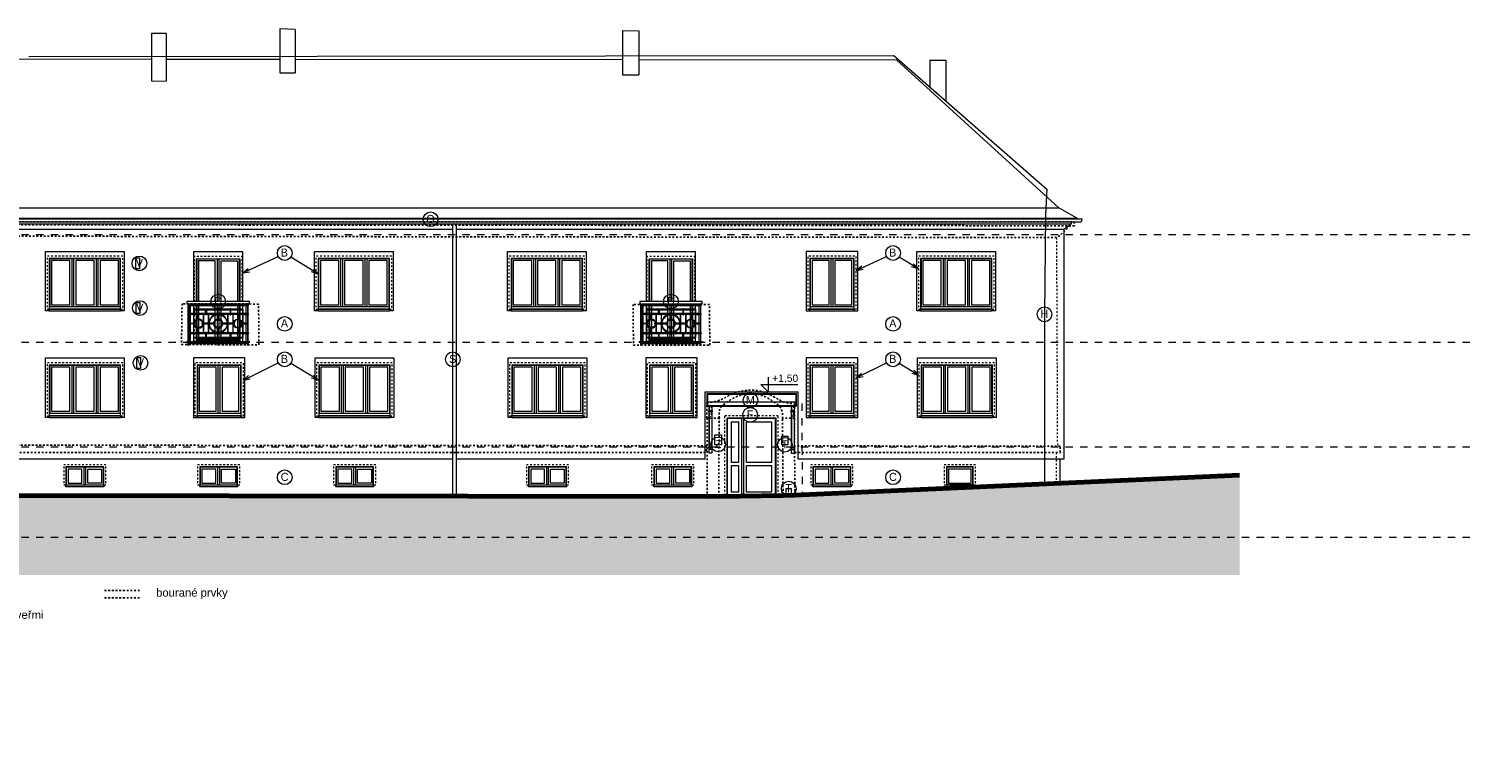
# Model space of a CAD drawing. Extents: x -2490 to 252751, y -28042 to 61627.
# Tile 8 of 13: x 86110 to 125131, y 16876 to 36616. Entities that reach past the tile are written whole.
import ezdxf

# ---------------------------------------------------------------- set-up
doc = ezdxf.new("R2010")
doc.units = 0
doc.header["$MEASUREMENT"] = 0
for name, pattern in [('ČERCHOVANÁ2', [5, 2.5, -1.25, 0, -1.25]), ('čárkovaná M', [400, 200, -200]), ('čárkovaná S', [100, 50, -50]), ('ČÁRKOVANÁ2', [9.525, 6.35, -3.175])]:
    doc.linetypes.add(name, pattern=pattern)
for name, color, linetype, lineweight in [('0_Číslo_pera__3', 150, 'Continuous', 13), ('2D VÝPLNĚ_Číslo_pera__4', 91, 'Continuous', 13), ('2D ČÁRY_Číslo_pera__1', 7, 'Continuous', 15), ('2D ČÁRY_Číslo_pera__3', 150, 'Continuous', 13), ('blok I_hromosvody_Číslo_pera__1', 7, 'Continuous', 15), ('blok I_hromosvody_Číslo_pera__3', 150, 'Continuous', 13), ('blok I_komíny_Číslo_pera__1', 7, 'Continuous', 15), ('blok I_pohled1_fasáda_Číslo_pera__1', 7, 'Continuous', 15), ('blok I_pohled1_okna_Číslo_pera__3', 150, 'Continuous', 13), ('Blok I_pohled1_střecha_Číslo_pera__1', 7, 'Continuous', 15), ('blok I_pohled2_fasáda_Číslo_pera__1', 7, 'Continuous', 15), ('blok I_pohled2_fasáda_Číslo_pera__2', 1, 'Continuous', 25), ('blok I_pohled2_fasáda_Číslo_pera__3', 150, 'Continuous', 13), ('blok I_pohled2_mřížky_Číslo_pera__1', 7, 'Continuous', 15), ('blok I_pohled2_okna_Číslo_pera__3', 150, 'Continuous', 13), ('blok I_pohled2_střecha_Číslo_pera__1', 7, 'Continuous', 15), ('blok I_pohled2_terén_Číslo_pera__6', 190, 'Continuous', 70), ('KRESBA_Číslo_pera__1', 7, 'Continuous', 15), ('KRESBA_Číslo_pera__4', 91, 'Continuous', 13), ('obrys_Číslo_pera__1', 7, 'Continuous', 15), ('OSY_Číslo_pera__1', 7, 'Continuous', 15), ('POZNÁMKY.TEXT_Číslo_pera__4', 91, 'Continuous', 13), ('vodorovné konstrukce_Číslo_pera__2', 1, 'Continuous', 25), ('čárkovaná_Číslo_pera__1', 7, 'Continuous', 15)]:
    doc.layers.add(name, color=color, linetype=linetype, lineweight=lineweight)
doc.layers.add('2D kreslení - obecné_Číslo_pera__241', color=9, linetype='Continuous', lineweight=13, true_color=0x808080)
doc.layers.add('vodorovné konstrukce_Číslo_pera__241', color=9, linetype='Continuous', lineweight=13, true_color=0x808080)
doc.layers.add('vodorovné konstrukce', color=7, linetype='Continuous')
doc.styles.add('GENERATED_STYLE_1', font='arial.ttf')
doc.styles.add('GENERATED_STYLE_3', font='txt')

# ---------------------------------------------------------------- blocks, each defined once
blk = doc.blocks.new('LINE_12968', base_point=(91949, 27051))
at = {"layer": 'vodorovné konstrukce_Číslo_pera__241', "linetype": 'Continuous'}
for q in [(92895, 27530), (92093, 27180), (92138, 27091)]:
    blk.add_line((91949, 27051), q, dxfattribs=at)
blk = doc.blocks.new('LINE_12969', base_point=(93989, 27052))
at = {"layer": 'vodorovné konstrukce_Číslo_pera__241', "linetype": 'Continuous'}
for q in [(93241, 27512), (93804, 27108), (93856, 27193)]:
    blk.add_line((93989, 27052), q, dxfattribs=at)
blk = doc.blocks.new('LINE_12970', base_point=(91932, 29971))
at = {"layer": 'vodorovné konstrukce_Číslo_pera__241', "linetype": 'Continuous'}
for q in [(92895, 30423), (92080, 30096), (92123, 30005)]:
    blk.add_line((91932, 29971), q, dxfattribs=at)
blk = doc.blocks.new('LINE_12971', base_point=(93989, 29942))
at = {"layer": 'vodorovné konstrukce_Číslo_pera__241', "linetype": 'Continuous'}
for q in [(93241, 30405), (93857, 30083), (93804, 29998)]:
    blk.add_line((93989, 29942), q, dxfattribs=at)
blk = doc.blocks.new('LINE_12972', base_point=(108620, 27114))
at = {"layer": 'vodorovné konstrukce_Číslo_pera__241', "linetype": 'Continuous'}
for q in [(109442, 27530), (108764, 27243), (108809, 27154)]:
    blk.add_line((108620, 27114), q, dxfattribs=at)
blk = doc.blocks.new('LINE_12973', base_point=(110321, 27185))
at = {"layer": 'vodorovné konstrukce_Číslo_pera__241', "linetype": 'Continuous'}
for q in [(109788, 27512), (110188, 27325), (110136, 27240)]:
    blk.add_line((110321, 27185), q, dxfattribs=at)
blk = doc.blocks.new('LINE_12974', base_point=(108620, 30038))
at = {"layer": 'vodorovné konstrukce_Číslo_pera__241', "linetype": 'Continuous'}
for q in [(109442, 30423), (108768, 30162), (108810, 30071)]:
    blk.add_line((108620, 30038), q, dxfattribs=at)
blk = doc.blocks.new('LINE_12975', base_point=(110311, 30081))
at = {"layer": 'vodorovné konstrukce_Číslo_pera__241', "linetype": 'Continuous'}
for q in [(109788, 30405), (110126, 30137), (110178, 30222)]:
    blk.add_line((110311, 30081), q, dxfattribs=at)

msp = doc.modelspace()

# ---------------------------------------------------------------- hatches: boundary and pattern name
at = {"layer": '2D VÝPLNĚ_Číslo_pera__4', "linetype": 'Continuous'}
msp.add_hatch(color=256, dxfattribs=at).paths.add_polyline_path([(75149, 23936), (75149, 21755), (119047, 21755), (119047, 24470), (106945, 23923), (104568, 23887)], flags=0)

# ---------------------------------------------------------------- linework, layer by layer
at = {"layer": '0_Číslo_pera__3', "linetype": 'čárkovaná M'}
msp.add_line((107142, 26421), (107145, 23932), dxfattribs=at)
at = {"layer": '2D kreslení - obecné_Číslo_pera__241', "linetype": 'Continuous'}
for centre in [(97042, 31431), (93073, 30514), (109620, 30514), (89122, 30232), (91265, 29194), (103579, 29194), (89134, 29016), (113740, 28846), (93073, 28586), (109620, 28586), (89152, 27525), (93073, 27621), (97645, 27621), (109620, 27621), (105742, 26506), (105733, 26111), (104864, 25307), (106678, 25299), (93073, 24413), (109620, 24413), (106783, 24104)]:
    msp.add_circle(centre, 200, dxfattribs=at)
at = {"layer": '2D ČÁRY_Číslo_pera__1', "linetype": 'Continuous'}
for p, q in [((79955, 31743), (114129, 31743)), ((79720, 31311), (114465, 31311)), ((97645, 23902), (97645, 31321)), ((97745, 23902), (97745, 31321)), ((104774, 25570), (104954, 25570)), ((104774, 25300), (104774, 25570)), ((104954, 25570), (104954, 25300)), ((106598, 25529), (106758, 25529)), ((106598, 25299), (106598, 25529)), ((106758, 25529), (106758, 25299)), ((104954, 25300), (104774, 25300)), ((106758, 25299), (106598, 25299)), ((114155, 24909), (114155, 24249)), ((106713, 24104), (106853, 24104)), ((106713, 23964), (106713, 24104)), ((106853, 23964), (106713, 23964)), ((106853, 24104), (106853, 23964))]:
    msp.add_line(p, q, dxfattribs=at)
at = {"layer": '2D ČÁRY_Číslo_pera__1', "linetype": 'Continuous', "flags": 128}
for points in [[(86671, 28987), (86671, 28937), (86571, 28937), (86571, 30558), (88711, 30558), (88711, 28937), (88611, 28937), (88611, 28987)], [(91932, 29194), (91932, 30549), (90592, 30549), (90592, 29194)], [(93984, 28987), (93984, 28937), (93884, 28937), (93884, 30558), (96024, 30558), (96024, 28937), (95924, 28937), (95924, 28987)], [(99231, 28987), (99231, 28937), (99131, 28937), (99131, 30558), (101271, 30558), (101271, 28937), (101171, 28937), (101171, 28987)], [(104246, 29194), (104246, 30549), (102906, 30549), (102906, 29194)], [(108560, 28987), (108560, 28937), (108660, 28937), (108660, 30558), (107260, 30558), (107260, 28937), (107360, 28937), (107360, 28987)], [(110371, 28987), (110371, 28937), (110271, 28937), (110271, 30558), (112411, 30558), (112411, 28937), (112311, 28937), (112311, 28987)], [(87341, 29057), (87341, 30357), (87281, 30357), (87281, 29057)], [(88001, 29057), (88001, 30357), (87941, 30357), (87941, 29057)], [(90672, 29194), (90672, 30359), (91852, 30359), (91852, 29194)], [(91842, 29194), (91842, 30349), (90682, 30349), (90682, 29194)], [(91182, 29194), (91182, 30299), (90732, 30299), (90732, 29194)], [(91292, 29194), (91292, 30349), (91232, 30349), (91232, 29194)], [(91342, 29194), (91342, 30299), (91792, 30299), (91792, 29194)], [(94654, 29057), (94654, 30357), (94594, 30357), (94594, 29057)], [(95314, 29057), (95314, 30357), (95254, 30357), (95254, 29057)], [(99901, 29057), (99901, 30357), (99841, 30357), (99841, 29057)], [(100561, 29057), (100561, 30357), (100501, 30357), (100501, 29057)], [(102986, 29194), (102986, 30359), (104166, 30359), (104166, 29194)], [(104156, 29194), (104156, 30349), (102996, 30349), (102996, 29194)], [(103496, 29194), (103496, 30299), (103046, 30299), (103046, 29194)], [(103606, 29194), (103606, 30349), (103546, 30349), (103546, 29194)], [(103656, 29194), (103656, 30299), (104106, 30299), (104106, 29194)], [(107990, 29057), (107990, 30357), (107930, 30357), (107930, 29057)], [(111041, 29057), (111041, 30357), (110981, 30357), (110981, 29057)], [(111701, 29057), (111701, 30357), (111641, 30357), (111641, 29057)], [(90592, 29134), (90592, 28099)], [(90672, 28099), (90672, 29134)], [(90682, 29134), (90682, 28169), (91842, 28169), (91842, 29134)], [(90732, 29134), (90732, 28219), (91182, 28219), (91182, 29134)], [(91232, 29134), (91232, 28169), (91292, 28169), (91292, 29134)], [(91792, 29134), (91792, 28219), (91342, 28219), (91342, 29134)], [(91852, 29134), (91852, 28099)], [(91932, 28099), (91932, 29134)], [(102906, 29134), (102906, 28099)], [(102986, 28099), (102986, 29134)], [(102996, 29134), (102996, 28169), (104156, 28169), (104156, 29134)], [(103046, 29134), (103046, 28219), (103496, 28219), (103496, 29134)], [(103546, 29134), (103546, 28169), (103606, 28169), (103606, 29134)], [(104106, 29134), (104106, 28219), (103656, 28219), (103656, 29134)], [(104166, 29134), (104166, 28099)], [(104246, 28099), (104246, 29134)], [(91852, 28099), (91852, 28124), (90672, 28124), (90672, 28099)], [(104166, 28099), (104166, 28124), (102986, 28124), (102986, 28099)], [(86671, 26087), (86671, 26037), (86571, 26037), (86571, 27658), (88711, 27658), (88711, 26037), (88611, 26037), (88611, 26087)], [(87341, 26157), (87341, 27457), (87281, 27457), (87281, 26157)], [(88001, 26157), (88001, 27457), (87941, 27457), (87941, 26157)], [(91889, 26087), (91889, 26037), (91989, 26037), (91989, 27658), (90589, 27658), (90589, 26037), (90689, 26037), (90689, 26087)], [(91319, 26157), (91319, 27457), (91259, 27457), (91259, 26157)], [(94000, 26087), (94000, 26037), (93900, 26037), (93900, 27658), (96040, 27658), (96040, 26037), (95940, 26037), (95940, 26087)], [(94670, 26157), (94670, 27457), (94610, 27457), (94610, 26157)], [(95330, 26157), (95330, 27457), (95270, 27457), (95270, 26157)], [(99248, 26087), (99248, 26037), (99148, 26037), (99148, 27658), (101288, 27658), (101288, 26037), (101188, 26037), (101188, 26087)], [(99918, 26157), (99918, 27457), (99858, 27457), (99858, 26157)], [(100578, 26157), (100578, 27457), (100518, 27457), (100518, 26157)], [(104196, 26087), (104196, 26037), (104296, 26037), (104296, 27658), (102896, 27658), (102896, 26037), (102996, 26037), (102996, 26087)], [(103626, 26157), (103626, 27457), (103566, 27457), (103566, 26157)], [(108560, 26087), (108560, 26037), (108660, 26037), (108660, 27658), (107260, 27658), (107260, 26037), (107360, 26037), (107360, 26087)], [(107990, 26157), (107990, 27457), (107930, 27457), (107930, 26157)], [(110381, 26087), (110381, 26037), (110281, 26037), (110281, 27658), (112421, 27658), (112421, 26037), (112321, 26037), (112321, 26087)], [(111051, 26157), (111051, 27457), (110991, 27457), (110991, 26157)], [(111711, 26157), (111711, 27457), (111651, 27457), (111651, 26157)], [(87667, 24204), (87667, 24684), (87607, 24684), (87607, 24204)], [(91308, 24204), (91308, 24684), (91248, 24684), (91248, 24204)], [(95007, 24204), (95007, 24684), (94947, 24684), (94947, 24204)], [(100251, 24204), (100251, 24684), (100191, 24684), (100191, 24204)], [(103658, 24204), (103658, 24684), (103598, 24684), (103598, 24204)], [(107985, 24204), (107985, 24684), (107925, 24684), (107925, 24204)]]:
    msp.add_lwpolyline(points, dxfattribs=at)
at = {"layer": '2D ČÁRY_Číslo_pera__1', "linetype": 'čárkovaná S', "flags": 128}
for points in [[(86611, 28987), (88671, 28987), (88671, 30427), (86611, 30427)], [(93924, 28987), (95984, 28987), (95984, 30427), (93924, 30427)], [(99171, 28987), (101231, 28987), (101231, 30427), (99171, 30427)], [(107300, 28987), (108620, 28987), (108620, 30427), (107300, 30427)], [(110311, 28987), (112371, 28987), (112371, 30427), (110311, 30427)], [(86611, 26087), (88671, 26087), (88671, 27527), (86611, 27527)], [(90629, 26087), (91949, 26087), (91949, 27527), (90629, 27527)], [(93940, 26087), (96000, 26087), (96000, 27527), (93940, 27527)], [(99188, 26087), (101248, 26087), (101248, 27527), (99188, 27527)], [(102936, 26087), (104256, 26087), (104256, 27527), (102936, 27527)], [(107300, 26087), (108620, 26087), (108620, 27527), (107300, 27527)], [(110321, 26087), (112381, 26087), (112381, 27527), (110321, 27527)], [(87062, 24204), (88212, 24204), (88212, 24754), (87062, 24754)], [(90703, 24204), (91853, 24204), (91853, 24754), (90703, 24754)], [(94402, 24204), (95552, 24204), (95552, 24754), (94402, 24754)], [(99646, 24204), (100796, 24204), (100796, 24754), (99646, 24754)], [(103053, 24204), (104203, 24204), (104203, 24754), (103053, 24754)], [(107380, 24204), (108530, 24204), (108530, 24754), (107380, 24754)], [(111011, 24204), (111861, 24204), (111861, 24754), (111011, 24754)]]:
    msp.add_lwpolyline(points, close=True, dxfattribs=at)
at = {"layer": '2D ČÁRY_Číslo_pera__1', "linetype": 'Continuous', "flags": 128}
for points in [[(86671, 28987), (88611, 28987), (88611, 30367), (86671, 30367)], [(86681, 29057), (88601, 29057), (88601, 30357), (86681, 30357)], [(86731, 29107), (87231, 29107), (87231, 30307), (86731, 30307)], [(87391, 29107), (87891, 29107), (87891, 30307), (87391, 30307)], [(88051, 29107), (88551, 29107), (88551, 30307), (88051, 30307)], [(93984, 28987), (95924, 28987), (95924, 30367), (93984, 30367)], [(93994, 29057), (95914, 29057), (95914, 30357), (93994, 30357)], [(94044, 29107), (94544, 29107), (94544, 30307), (94044, 30307)], [(94704, 29107), (95204, 29107), (95204, 30307), (94704, 30307)], [(95364, 29107), (95864, 29107), (95864, 30307), (95364, 30307)], [(99231, 28987), (101171, 28987), (101171, 30367), (99231, 30367)], [(99241, 29057), (101161, 29057), (101161, 30357), (99241, 30357)], [(99291, 29107), (99791, 29107), (99791, 30307), (99291, 30307)], [(99951, 29107), (100451, 29107), (100451, 30307), (99951, 30307)], [(100611, 29107), (101111, 29107), (101111, 30307), (100611, 30307)], [(107360, 28987), (108560, 28987), (108560, 30367), (107360, 30367)], [(107370, 29057), (108550, 29057), (108550, 30357), (107370, 30357)], [(107420, 29107), (107880, 29107), (107880, 30307), (107420, 30307)], [(108040, 29107), (108500, 29107), (108500, 30307), (108040, 30307)], [(110371, 28987), (112311, 28987), (112311, 30367), (110371, 30367)], [(110381, 29057), (112301, 29057), (112301, 30357), (110381, 30357)], [(110431, 29107), (110931, 29107), (110931, 30307), (110431, 30307)], [(111091, 29107), (111591, 29107), (111591, 30307), (111091, 30307)], [(111751, 29107), (112251, 29107), (112251, 30307), (111751, 30307)], [(86671, 26087), (88611, 26087), (88611, 27467), (86671, 27467)], [(86681, 26157), (88601, 26157), (88601, 27457), (86681, 27457)], [(86731, 26207), (87231, 26207), (87231, 27407), (86731, 27407)], [(87391, 26207), (87891, 26207), (87891, 27407), (87391, 27407)], [(88051, 26207), (88551, 26207), (88551, 27407), (88051, 27407)], [(90689, 26087), (91889, 26087), (91889, 27467), (90689, 27467)], [(90699, 26157), (91879, 26157), (91879, 27457), (90699, 27457)], [(90749, 26207), (91209, 26207), (91209, 27407), (90749, 27407)], [(91369, 26207), (91829, 26207), (91829, 27407), (91369, 27407)], [(94000, 26087), (95940, 26087), (95940, 27467), (94000, 27467)], [(94010, 26157), (95930, 26157), (95930, 27457), (94010, 27457)], [(94060, 26207), (94560, 26207), (94560, 27407), (94060, 27407)], [(94720, 26207), (95220, 26207), (95220, 27407), (94720, 27407)], [(95380, 26207), (95880, 26207), (95880, 27407), (95380, 27407)], [(99248, 26087), (101188, 26087), (101188, 27467), (99248, 27467)], [(99258, 26157), (101178, 26157), (101178, 27457), (99258, 27457)], [(99308, 26207), (99808, 26207), (99808, 27407), (99308, 27407)], [(99968, 26207), (100468, 26207), (100468, 27407), (99968, 27407)], [(100628, 26207), (101128, 26207), (101128, 27407), (100628, 27407)], [(102996, 26087), (104196, 26087), (104196, 27467), (102996, 27467)], [(103006, 26157), (104186, 26157), (104186, 27457), (103006, 27457)], [(103056, 26207), (103516, 26207), (103516, 27407), (103056, 27407)], [(103676, 26207), (104136, 26207), (104136, 27407), (103676, 27407)], [(107360, 26087), (108560, 26087), (108560, 27467), (107360, 27467)], [(107370, 26157), (108550, 26157), (108550, 27457), (107370, 27457)], [(107420, 26207), (107880, 26207), (107880, 27407), (107420, 27407)], [(108040, 26207), (108500, 26207), (108500, 27407), (108040, 27407)], [(110381, 26087), (112321, 26087), (112321, 27467), (110381, 27467)], [(110391, 26157), (112311, 26157), (112311, 27457), (110391, 27457)], [(110441, 26207), (110941, 26207), (110941, 27407), (110441, 27407)], [(111101, 26207), (111601, 26207), (111601, 27407), (111101, 27407)], [(111761, 26207), (112261, 26207), (112261, 27407), (111761, 27407)], [(105427, 24821), (105427, 25911), (105217, 25911), (105217, 24821)], [(105557, 23922), (105557, 26011), (105497, 26011), (105497, 23922)], [(106327, 25911), (105627, 25911), (105627, 24821), (106327, 24821)], [(87122, 24204), (88152, 24204), (88152, 24694), (87122, 24694)], [(87132, 24204), (88142, 24204), (88142, 24684), (87132, 24684)], [(87182, 24254), (87557, 24254), (87557, 24634), (87182, 24634)], [(88092, 24254), (87717, 24254), (87717, 24634), (88092, 24634)], [(90763, 24204), (91793, 24204), (91793, 24694), (90763, 24694)], [(90773, 24204), (91783, 24204), (91783, 24684), (90773, 24684)], [(90823, 24254), (91198, 24254), (91198, 24634), (90823, 24634)], [(91733, 24254), (91358, 24254), (91358, 24634), (91733, 24634)], [(94462, 24204), (95492, 24204), (95492, 24694), (94462, 24694)], [(94472, 24204), (95482, 24204), (95482, 24684), (94472, 24684)], [(94522, 24254), (94897, 24254), (94897, 24634), (94522, 24634)], [(95432, 24254), (95057, 24254), (95057, 24634), (95432, 24634)], [(99706, 24204), (100736, 24204), (100736, 24694), (99706, 24694)], [(99716, 24204), (100726, 24204), (100726, 24684), (99716, 24684)], [(99766, 24254), (100141, 24254), (100141, 24634), (99766, 24634)], [(100676, 24254), (100301, 24254), (100301, 24634), (100676, 24634)], [(103113, 24204), (104143, 24204), (104143, 24694), (103113, 24694)], [(103123, 24204), (104133, 24204), (104133, 24684), (103123, 24684)], [(103173, 24254), (103548, 24254), (103548, 24634), (103173, 24634)], [(104083, 24254), (103708, 24254), (103708, 24634), (104083, 24634)], [(105427, 24021), (105427, 24721), (105217, 24721), (105217, 24021)], [(106327, 24721), (105627, 24721), (105627, 24021), (106327, 24021)], [(107440, 24204), (108470, 24204), (108470, 24694), (107440, 24694)], [(107450, 24204), (108460, 24204), (108460, 24684), (107450, 24684)], [(107500, 24254), (107875, 24254), (107875, 24634), (107500, 24634)], [(108410, 24254), (108035, 24254), (108035, 24634), (108410, 24634)], [(111071, 24204), (111801, 24204), (111801, 24694), (111071, 24694)], [(111081, 24204), (111791, 24204), (111791, 24684), (111081, 24684)], [(111131, 24254), (111741, 24254), (111741, 24634), (111131, 24634)], [(87122, 24204), (88152, 24204), (88152, 24154), (87122, 24154)], [(90763, 24204), (91793, 24204), (91793, 24154), (90763, 24154)], [(94462, 24204), (95492, 24204), (95492, 24154), (94462, 24154)], [(99706, 24204), (100736, 24204), (100736, 24154), (99706, 24154)], [(103113, 24204), (104143, 24204), (104143, 24154), (103113, 24154)], [(107440, 24204), (108470, 24204), (108470, 24154), (107440, 24154)], [(111071, 24204), (111071, 24154), (111801, 24154), (111801, 24204)]]:
    msp.add_lwpolyline(points, close=True, dxfattribs=at)
at = {"layer": '2D ČÁRY_Číslo_pera__1', "linetype": 'čárkovaná S', "flags": 128}
for points in [[(91912, 29194), (91912, 30419), (90612, 30419), (90612, 29194)], [(104226, 29194), (104226, 30419), (102926, 30419), (102926, 29194)], [(90612, 29134), (90612, 28099), (90672, 28099)], [(102926, 29134), (102926, 28099), (102986, 28099)]]:
    msp.add_lwpolyline(points, dxfattribs=at)
at = {"layer": '2D ČÁRY_Číslo_pera__3', "linetype": 'čárkovaná M'}
for p, q in [((-2490, 31021), (252751, 31021)), ((-2490, 28090), (252751, 28090)), ((-2490, 25240), (252751, 25240)), ((-2490, 22780), (252751, 22780))]:
    msp.add_line(p, q, dxfattribs=at)
at = {"layer": 'blok I_hromosvody_Číslo_pera__1', "linetype": 'Continuous'}
msp.add_line((109717, 35771), (114129, 31743), dxfattribs=at)
at = {"layer": 'blok I_hromosvody_Číslo_pera__3', "linetype": 'Continuous'}
for p, q in [((86110, 35863), (109641, 35883)), ((109641, 35883), (113803, 32254)), ((113803, 32254), (113765, 31560)), ((113765, 31560), (113740, 28823)), ((113740, 28823), (113738, 24248))]:
    msp.add_line(p, q, dxfattribs=at)
at = {"layer": 'blok I_komíny_Číslo_pera__1', "linetype": 'Continuous'}
for p, q in [((89849, 36484), (89447, 36484)), ((89447, 36484), (89448, 35200)), ((89849, 36484), (89849, 35191)), ((93354, 36596), (92940, 36616)), ((92940, 36616), (92941, 35416)), ((93354, 36596), (93355, 35416)), ((102264, 36563), (102710, 36561)), ((102264, 36563), (102265, 35360)), ((102710, 36561), (102710, 35357)), ((110621, 35763), (111058, 35757)), ((110621, 35763), (110621, 35001)), ((111058, 35757), (111058, 34629)), ((89448, 35200), (89849, 35191)), ((92941, 35416), (93355, 35416)), ((102265, 35360), (102710, 35357)), ((105107, 23923), (105107, 26021)), ((106437, 26021), (105107, 26021)), ((105117, 23923), (105117, 26011)), ((106427, 26011), (105117, 26011)), ((106427, 23920), (106427, 26011)), ((106437, 23920), (106437, 26021)), ((97645, 24909), (85046, 24909)), ((104507, 24909), (97745, 24909)), ((114265, 24909), (107037, 24909))]:
    msp.add_line(p, q, dxfattribs=at)
at = {"layer": 'blok I_komíny_Číslo_pera__1', "linetype": 'čárkovaná S'}
for p, q in [((105047, 23923), (105047, 26081)), ((106497, 26081), (105047, 26081)), ((106497, 23920), (106497, 26081))]:
    msp.add_line(p, q, dxfattribs=at)
at = {"layer": 'blok I_pohled1_fasáda_Číslo_pera__1', "linetype": 'Continuous'}
msp.add_line((114265, 31161), (114265, 24909), dxfattribs=at)
at = {"layer": 'blok I_pohled1_okna_Číslo_pera__3', "linetype": 'Continuous'}
msp.add_line((90630, 26035), (91948, 26036), dxfattribs=at)
at = {"layer": 'Blok I_pohled1_střecha_Číslo_pera__1', "linetype": 'Continuous'}
for q in [(114129, 31743), (79444, 31454)]:
    msp.add_line((114640, 31454), q, dxfattribs=at)
at = {"layer": 'blok I_pohled2_fasáda_Číslo_pera__1', "linetype": 'Continuous'}
for p, q in [((106614, 25995), (106613, 26023)), ((106943, 26017), (106943, 25989)), ((106944, 25266), (106944, 25091))]:
    msp.add_line(p, q, dxfattribs=at)
at = {"layer": 'blok I_pohled2_fasáda_Číslo_pera__2', "linetype": 'čárkovaná S'}
for p, q in [((79633, 31361), (114545, 31366)), ((114552, 31255), (79637, 31287)), ((114434, 31258), (114155, 30989)), ((114545, 31366), (114552, 31255)), ((80120, 30978), (114065, 30935)), ((114155, 30989), (114065, 30935)), ((90282, 29133), (90266, 28027)), ((92362, 29126), (90282, 29133)), ((92374, 28014), (92362, 29126)), ((104628, 29115), (102549, 29115)), ((102549, 29115), (102559, 28006)), ((104635, 28009), (104628, 29115)), ((90266, 28027), (92374, 28014)), ((102559, 28006), (104635, 28009)), ((104553, 26024), (104554, 26441)), ((106939, 26420), (106943, 26017)), ((104896, 26022), (104553, 26024)), ((104561, 26024), (104568, 23887)), ((104881, 23895), (104888, 26022)), ((106943, 26017), (106613, 26023)), ((106614, 25995), (106628, 23918)), ((106943, 25989), (106945, 23923)), ((104547, 25269), (80066, 25292)), ((80067, 25091), (104548, 25091)), ((104547, 25269), (104548, 25091)), ((114168, 25259), (106944, 25266)), ((106944, 25091), (114171, 25091)), ((114171, 25091), (114168, 25259))]:
    msp.add_line(p, q, dxfattribs=at)
for points, knots in [([(104554, 26441), (104623, 26443), (104724, 26455), (104821, 26483), (104883, 26501), (104977, 26537), (105069, 26590), (105069, 26590), (105105, 26610), (105105, 26610), (105167, 26645), (105262, 26690), (105361, 26721), (105479, 26758), (105597, 26776), (105676, 26781), (105751, 26786), (105863, 26783), (105976, 26761), (106094, 26738), (106198, 26699), (106261, 26667), (106261, 26667), (106312, 26638), (106372, 26605), (106389, 26595), (106414, 26581), (106439, 26567), (106522, 26522), (106618, 26470), (106618, 26470), (106631, 26464), (106697, 26442), (106776, 26430), (106836, 26421), (106897, 26419), (106939, 26420)], [0, 0, 0, 0, 1, 1, 1, 2, 2, 2, 3, 3, 3, 4, 4, 4, 5, 5, 5, 6, 6, 6, 7, 7, 7, 8, 8, 8, 9, 9, 9, 10, 10, 10, 11, 11, 11, 12, 12, 12, 12]), ([(104896, 26022), (104895, 26024), (104895, 26053), (104895, 26053), (104895, 26053), (104894, 26085), (104894, 26085), (104894, 26085), (104893, 26106), (104893, 26106), (104893, 26111), (104892, 26132), (104892, 26148), (104892, 26148), (104891, 26169), (104891, 26169), (104891, 26169), (104891, 26190), (104891, 26190), (104895, 26226), (104911, 26278), (104946, 26327), (104962, 26349), (104981, 26368), (104995, 26380), (105006, 26389), (105017, 26397), (105025, 26403), (105025, 26403), (105043, 26411), (105059, 26423), (105059, 26423), (105144, 26486), (105144, 26486), (105208, 26530), (105304, 26586), (105400, 26624), (105486, 26658), (105614, 26692), (105742, 26692), (105871, 26693), (105999, 26660), (106085, 26627), (106149, 26602), (106213, 26569), (106256, 26544), (106286, 26527), (106329, 26498), (106428, 26428), (106428, 26428), (106464, 26404), (106464, 26404), (106490, 26385), (106525, 26354), (106550, 26317), (106586, 26265), (106604, 26205), (106609, 26162), (106609, 26162), (106610, 26136), (106610, 26136), (106610, 26136), (106611, 26119), (106611, 26119), (106611, 26119), (106611, 26101), (106611, 26101), (106611, 26101), (106611, 26093), (106611, 26093), (106611, 26093), (106612, 26075), (106612, 26075), (106612, 26072), (106613, 26049), (106613, 26049), (106613, 26049), (106613, 26032), (106613, 26032), (106613, 26032), (106613, 26025), (106613, 26025), (106613, 26025), (106613, 26023), (106613, 26023)], [0, 0, 0, 0, 1, 1, 1, 2, 2, 2, 3, 3, 3, 4, 4, 4, 5, 5, 5, 6, 6, 6, 7, 7, 7, 8, 8, 8, 9, 9, 9, 10, 10, 10, 11, 11, 11, 12, 12, 12, 13, 13, 13, 14, 14, 14, 15, 15, 15, 16, 16, 16, 17, 17, 17, 18, 18, 18, 19, 19, 19, 20, 20, 20, 21, 21, 21, 22, 22, 22, 23, 23, 23, 24, 24, 24, 25, 25, 25, 26, 26, 26, 27, 27, 27, 28, 28, 28, 28])]:
    msp.add_open_spline(points, degree=3, knots=knots, dxfattribs=at)
at = {"layer": 'blok I_pohled2_fasáda_Číslo_pera__3', "linetype": 'čárkovaná S'}
for p, q in [((114065, 30935), (114089, 25259)), ((114056, 25091), (114052, 24244))]:
    msp.add_line(p, q, dxfattribs=at)
at = {"layer": 'blok I_pohled2_mřížky_Číslo_pera__1', "linetype": 'Continuous'}
for p, q in [((89022, 30382), (89122, 30382)), ((89022, 30082), (89022, 30382)), ((89122, 30082), (89022, 30082)), ((89122, 30382), (89122, 30082)), ((89034, 29166), (89134, 29166)), ((89034, 28866), (89034, 29166)), ((89134, 29166), (89134, 28866)), ((89134, 28866), (89034, 28866)), ((89052, 27675), (89152, 27675)), ((89052, 27375), (89052, 27675)), ((89152, 27375), (89052, 27375)), ((89152, 27675), (89152, 27375))]:
    msp.add_line(p, q, dxfattribs=at)
at = {"layer": 'blok I_pohled2_okna_Číslo_pera__3', "linetype": 'Continuous'}
msp.add_line((106499, 23920), (105045, 23923), dxfattribs=at)
at = {"layer": 'blok I_pohled2_střecha_Číslo_pera__1', "linetype": 'Continuous'}
for p, q in [((85057, 35794), (89448, 35790)), ((89849, 35789), (92940, 35786)), ((93355, 35786), (102264, 35778)), ((102710, 35777), (109717, 35771))]:
    msp.add_line(p, q, dxfattribs=at)
at = {"layer": 'blok I_pohled2_terén_Číslo_pera__6', "linetype": 'Continuous'}
for p, q in [((106942, 23923), (119047, 24470)), ((75149, 23936), (104552, 23892)), ((104552, 23892), (104568, 23887)), ((104568, 23887), (104881, 23895)), ((104877, 23894), (106625, 23918)), ((106628, 23918), (106945, 23923))]:
    msp.add_line(p, q, dxfattribs=at)
at = {"layer": 'KRESBA_Číslo_pera__1', "linetype": 'Continuous'}
for p, q in [((85046, 31161), (97645, 31161)), ((97745, 31161), (114265, 31161)), ((92125, 28099), (90400, 28099)), ((92125, 28094), (92125, 28099)), ((104439, 28099), (102714, 28099)), ((104439, 28094), (104439, 28099)), ((90400, 28094), (92125, 28094)), ((92085, 28054), (90445, 28054)), ((90445, 28049), (92085, 28049)), ((92085, 28049), (92085, 28054)), ((102714, 28094), (104439, 28094)), ((104399, 28054), (102759, 28054)), ((102759, 28049), (104399, 28049)), ((104399, 28049), (104399, 28054)), ((104507, 24909), (104507, 26740)), ((104507, 26740), (107037, 26740)), ((104557, 26690), (106987, 26690)), ((104557, 26690), (104557, 26349)), ((106972, 26665), (104572, 26665)), ((104572, 26665), (104572, 26365)), ((106972, 26665), (106972, 26365)), ((106987, 26690), (106987, 26349)), ((107037, 24909), (107037, 26740)), ((104560, 26345), (106984, 26345)), ((104572, 26465), (106972, 26465)), ((104572, 26365), (106972, 26365)), ((104612, 26365), (104612, 25065)), ((104617, 26360), (104617, 25165)), ((104687, 26360), (104687, 25165)), ((104692, 26365), (104692, 25065)), ((106852, 26365), (106852, 25065)), ((106857, 26360), (106857, 25165)), ((106927, 26360), (106927, 25165)), ((106932, 26365), (106932, 25065)), ((104692, 25065), (104612, 25065)), ((104687, 25165), (104617, 25165)), ((106852, 25065), (106932, 25065)), ((106857, 25165), (106927, 25165))]:
    msp.add_line(p, q, dxfattribs=at)
at = {"layer": 'KRESBA_Číslo_pera__1', "linetype": 'Continuous', "flags": 128}
for points in [[(86671, 28937), (88611, 28937), (88611, 28987), (86671, 28987)], [(90415, 29134), (92115, 29134), (92115, 29194), (90415, 29194)], [(90445, 29089), (92085, 29089), (92085, 29109), (90445, 29109)], [(90465, 29134), (90465, 28600), (90590, 28600), (90590, 28586), (90465, 28586), (90465, 28004), (90457, 27997), (90450, 28004), (90450, 29134)], [(90525, 28864), (90525, 28849), (90590, 28849), (90590, 28339), (90525, 28339), (90525, 28324), (90590, 28324), (90590, 28204), (91258, 28204), (91258, 28004), (91265, 27997), (91272, 28004), (91272, 28204), (91940, 28204), (91940, 28324), (92005, 28324), (92005, 28339), (91940, 28339), (91940, 28849), (92005, 28849), (92005, 28864), (91940, 28864), (91940, 28984), (90590, 28984), (90590, 28864)], [(90605, 28864), (90605, 28969), (91925, 28969), (91925, 28864)], [(90719, 28684), (90739, 28684), (90739, 28879), (90719, 28879)], [(90922, 28999), (90942, 28999), (90942, 28834), (90922, 28834)], [(91254, 28684), (91274, 28684), (91274, 28879), (91254, 28879)], [(91608, 28999), (91588, 28999), (91588, 28834), (91608, 28834)], [(91789, 28684), (91809, 28684), (91809, 28879), (91789, 28879)], [(92065, 29134), (92065, 28600), (91940, 28600), (91940, 28586), (92065, 28586), (92065, 28004), (92072, 27997), (92080, 28004), (92080, 29134)], [(93984, 28937), (95924, 28937), (95924, 28987), (93984, 28987)], [(99231, 28937), (101171, 28937), (101171, 28987), (99231, 28987)], [(102729, 29134), (104429, 29134), (104429, 29194), (102729, 29194)], [(102759, 29089), (104399, 29089), (104399, 29109), (102759, 29109)], [(102779, 29134), (102779, 28600), (102904, 28600), (102904, 28586), (102779, 28586), (102779, 28004), (102771, 27997), (102764, 28004), (102764, 29134)], [(102839, 28864), (102839, 28849), (102904, 28849), (102904, 28339), (102839, 28339), (102839, 28324), (102904, 28324), (102904, 28204), (103572, 28204), (103572, 28004), (103578, 27997), (103586, 28004), (103586, 28204), (104254, 28204), (104254, 28324), (104319, 28324), (104319, 28339), (104254, 28339), (104254, 28849), (104319, 28849), (104319, 28864), (104254, 28864), (104254, 28984), (102904, 28984), (102904, 28864)], [(102919, 28864), (102919, 28969), (104239, 28969), (104239, 28864)], [(103033, 28684), (103053, 28684), (103053, 28879), (103033, 28879)], [(103236, 28999), (103256, 28999), (103256, 28834), (103236, 28834)], [(103568, 28684), (103588, 28684), (103588, 28879), (103568, 28879)], [(103922, 28999), (103902, 28999), (103902, 28834), (103922, 28834)], [(104103, 28684), (104123, 28684), (104123, 28879), (104103, 28879)], [(104379, 29134), (104379, 28600), (104254, 28600), (104254, 28586), (104379, 28586), (104379, 28004), (104386, 27997), (104394, 28004), (104394, 29134)], [(107360, 28937), (108560, 28937), (108560, 28987), (107360, 28987)], [(110371, 28937), (112311, 28937), (112311, 28987), (110371, 28987)], [(90560, 28847), (90445, 28847), (90445, 28867), (90560, 28867)], [(90638, 28583), (90523, 28583), (90523, 28603), (90638, 28603)], [(90605, 28339), (90605, 28849), (90855, 28849), (90855, 28339)], [(90719, 28504), (90719, 28309), (90739, 28309), (90739, 28504)], [(91175, 28583), (91175, 28603), (90820, 28603), (90820, 28583)], [(90870, 28339), (90870, 28849), (90995, 28849), (90995, 28339)], [(91010, 28339), (91010, 28849), (91520, 28849), (91520, 28339)], [(91254, 28504), (91254, 28309), (91274, 28309), (91274, 28504)], [(91355, 28583), (91710, 28583), (91710, 28603), (91355, 28603)], [(91535, 28339), (91535, 28849), (91660, 28849), (91660, 28339)], [(91675, 28339), (91675, 28849), (91925, 28849), (91925, 28339)], [(91789, 28504), (91789, 28309), (91809, 28309), (91809, 28504)], [(91890, 28583), (92005, 28583), (92005, 28603), (91890, 28603)], [(91970, 28844), (92085, 28844), (92085, 28869), (91970, 28869)], [(102874, 28847), (102759, 28847), (102759, 28867), (102874, 28867)], [(102952, 28583), (102836, 28583), (102836, 28603), (102952, 28603)], [(102919, 28339), (102919, 28849), (103169, 28849), (103169, 28339)], [(103033, 28504), (103033, 28309), (103053, 28309), (103053, 28504)], [(103489, 28583), (103489, 28603), (103134, 28603), (103134, 28583)], [(103184, 28339), (103184, 28849), (103309, 28849), (103309, 28339)], [(103324, 28339), (103324, 28849), (103834, 28849), (103834, 28339)], [(103568, 28504), (103568, 28309), (103588, 28309), (103588, 28504)], [(103669, 28583), (104024, 28583), (104024, 28603), (103669, 28603)], [(103849, 28339), (103849, 28849), (103974, 28849), (103974, 28339)], [(103989, 28339), (103989, 28849), (104239, 28849), (104239, 28339)], [(104103, 28504), (104103, 28309), (104123, 28309), (104123, 28504)], [(104204, 28583), (104319, 28583), (104319, 28603), (104204, 28603)], [(104283, 28844), (104399, 28844), (104399, 28869), (104283, 28869)], [(90560, 28322), (90445, 28322), (90445, 28342), (90560, 28342)], [(90445, 28049), (92085, 28049), (92085, 28099), (90445, 28099)], [(90605, 28219), (90605, 28324), (90870, 28324), (90995, 28324), (91010, 28324), (91520, 28324), (91535, 28324), (91660, 28324), (91675, 28324), (91925, 28324), (91925, 28219)], [(90922, 28189), (90942, 28189), (90942, 28354), (90922, 28354)], [(91608, 28189), (91588, 28189), (91588, 28354), (91608, 28354)], [(91970, 28344), (92085, 28344), (92085, 28319), (91970, 28319)], [(102874, 28322), (102759, 28322), (102759, 28342), (102874, 28342)], [(102759, 28049), (104399, 28049), (104399, 28099), (102759, 28099)], [(102919, 28219), (102919, 28324), (103184, 28324), (103309, 28324), (103324, 28324), (103834, 28324), (103849, 28324), (103974, 28324), (103989, 28324), (104239, 28324), (104239, 28219)], [(103236, 28189), (103256, 28189), (103256, 28354), (103236, 28354)], [(103922, 28189), (103902, 28189), (103902, 28354), (103922, 28354)], [(104283, 28344), (104399, 28344), (104399, 28319), (104283, 28319)], [(86671, 26037), (88611, 26037), (88611, 26087), (86671, 26087)], [(90689, 26037), (91889, 26037), (91889, 26087), (90689, 26087)], [(94000, 26037), (95940, 26037), (95940, 26087), (94000, 26087)], [(99248, 26037), (101188, 26037), (101188, 26087), (99248, 26087)], [(102996, 26037), (104196, 26037), (104196, 26087), (102996, 26087)], [(107360, 26037), (108560, 26037), (108560, 26087), (107360, 26087)], [(110381, 26037), (112321, 26037), (112321, 26087), (110381, 26087)]]:
    msp.add_lwpolyline(points, close=True, dxfattribs=at)
for points in [[(92020, 29134), (92020, 28099), (90510, 28099), (90510, 29134)], [(104334, 29134), (104334, 28099), (102824, 28099), (102824, 29134)]]:
    msp.add_lwpolyline(points, dxfattribs=at)
for points in [[(90605, 28594, 1), (90855, 28594, 1)], [(90620, 28594, -1), (90840, 28594, -1)], [(91010, 28594, 1), (91520, 28594, 1)], [(91025, 28594, -1), (91505, 28594, -1)], [(91140, 28594, 1), (91390, 28594, 1)], [(91155, 28594, -1), (91375, 28594, -1)], [(91925, 28594, -1), (91675, 28594, -1)], [(91910, 28594, 1), (91690, 28594, 1)], [(102919, 28594, 1), (103169, 28594, 1)], [(102934, 28594, -1), (103154, 28594, -1)], [(103324, 28594, 1), (103834, 28594, 1)], [(103339, 28594, -1), (103819, 28594, -1)], [(103454, 28594, 1), (103704, 28594, 1)], [(103469, 28594, -1), (103689, 28594, -1)], [(104239, 28594, -1), (103989, 28594, -1)], [(104224, 28594, 1), (104004, 28594, 1)]]:
    msp.add_lwpolyline(points, format="xyb", close=True, dxfattribs=at)
for points in [[(104560, 26345, -0.607704), (104558, 26352), (104572, 26365)], [(106984, 26345, 0.607704), (106986, 26352), (106972, 26365)]]:
    msp.add_lwpolyline(points, format="xyb", dxfattribs=at)
at = {"layer": 'KRESBA_Číslo_pera__1', "linetype": 'Continuous'}
for centre in [(104654, 26215), (106891, 26215), (104654, 25225), (106891, 25225)]:
    msp.add_circle(centre, 20, dxfattribs=at)
at = {"layer": 'KRESBA_Číslo_pera__4', "linetype": 'Continuous', "flags": 128}
msp.add_lwpolyline([(106226, 27140), (106226, 26740), (106026, 26940), (107026, 26940)], dxfattribs=at)
at = {"layer": 'obrys_Číslo_pera__1', "linetype": 'Continuous'}
for p, q in [((114765, 31431), (79319, 31431)), ((114690, 31356), (79394, 31356)), ((114265, 31161), (114465, 31311)), ((114465, 31361), (114465, 31311))]:
    msp.add_line(p, q, dxfattribs=at)
msp.add_arc((114690, 31431), 75, 270, 0, dxfattribs=at)
at = {"layer": 'OSY_Číslo_pera__1', "linetype": 'ČERCHOVANÁ2'}
for p, q in [((104585, 26215), (104719, 26215)), ((106824, 26215), (106957, 26215)), ((104587, 25225), (104720, 25225)), ((106824, 25225), (106957, 25225))]:
    msp.add_line(p, q, dxfattribs=at)
at = {"layer": 'vodorovné konstrukce_Číslo_pera__2', "linetype": 'čárkovaná S'}
for p, q in [((88175, 21335), (89175, 21335)), ((88175, 21135), (89175, 21135))]:
    msp.add_line(p, q, dxfattribs=at)
at = {"layer": 'čárkovaná_Číslo_pera__1', "linetype": 'ČÁRKOVANÁ2'}
for p, q in [((104692, 26360), (104612, 26360)), ((104682, 26355), (104622, 26355)), ((104622, 26072), (104622, 26355)), ((104682, 26072), (104682, 26355)), ((106852, 26360), (106932, 26360)), ((106862, 26355), (106922, 26355)), ((106862, 26072), (106862, 26355)), ((106922, 26072), (106922, 26355)), ((104622, 26072), (104682, 26072)), ((106922, 26072), (106862, 26072))]:
    msp.add_line(p, q, dxfattribs=at)

# ---------------------------------------------------------------- block references
at = {"layer": 'vodorovné konstrukce', "linetype": 'Continuous'}
for name, p in [('LINE_12970', (91932, 29971)), ('LINE_12971', (93989, 29942)), ('LINE_12974', (108620, 30038)), ('LINE_12975', (110311, 30081)), ('LINE_12968', (91949, 27051)), ('LINE_12969', (93989, 27052)), ('LINE_12972', (108620, 27114)), ('LINE_12973', (110321, 27185))]:
    msp.add_blockref(name, p, dxfattribs=at)

# ---------------------------------------------------------------- texts
at = {"layer": 'POZNÁMKY.TEXT_Číslo_pera__4', "linetype": 'Continuous'}
for s, insert, char_height, attachment_point, style in [('{O}', (96924, 31439), 220, 4, 'GENERATED_STYLE_3'), ('{B}', (92965, 30526), 220, 4, 'GENERATED_STYLE_3'), ('{B}', (109512, 30526), 220, 4, 'GENERATED_STYLE_3'), ('{V}', (89022, 30244), 220, 4, 'GENERATED_STYLE_3'), ('{D}', (91156, 29207), 220, 4, 'GENERATED_STYLE_3'), ('{D}', (103470, 29207), 220, 4, 'GENERATED_STYLE_3'), ('{V}', (89034, 29029), 220, 4, 'GENERATED_STYLE_3'), ('{H}', (113632, 28859), 220, 4, 'GENERATED_STYLE_3'), ('{A}', (92969, 28599), 220, 4, 'GENERATED_STYLE_3'), ('{A}', (109516, 28599), 220, 4, 'GENERATED_STYLE_3'), ('{B}', (92965, 27634), 220, 4, 'GENERATED_STYLE_3'), ('{S}', (97545, 27630), 220, 4, 'GENERATED_STYLE_3'), ('{B}', (109512, 27634), 220, 4, 'GENERATED_STYLE_3'), ('{V}', (89052, 27537), 220, 4, 'GENERATED_STYLE_3'), ('{+1,50}', (106333, 27089), 200, 4, 'GENERATED_STYLE_1'), ('{M}', (105617, 26518), 220, 4, 'GENERATED_STYLE_3'), ('{F}', (105640, 26124), 220, 4, 'GENERATED_STYLE_3'), ('{Z}', (104772, 25319), 220, 4, 'GENERATED_STYLE_3'), ('{T}', (106585, 25311), 220, 4, 'GENERATED_STYLE_3'), ('{C}', (92965, 24422), 220, 4, 'GENERATED_STYLE_3'), ('{T}', (106691, 24117), 220, 4, 'GENERATED_STYLE_3'), ('{C}', (109512, 24422), 220, 4, 'GENERATED_STYLE_3'), ('{bourané prvky}', (89575, 21385), 220, 1, 'GENERATED_STYLE_1')]:
    msp.add_mtext(s, dxfattribs=dict(at, insert=insert, char_height=char_height, attachment_point=attachment_point, style=style))
at = {"layer": 'POZNÁMKY.TEXT_Číslo_pera__4', "linetype": 'Continuous', "insert": (83575, 21385), "char_height": 220, "attachment_point": 1, "line_spacing_factor": 1.64338, "style": 'GENERATED_STYLE_1'}
msp.add_mtext('{zábradlí lodžie\\Pmarkýza nede dveřmi\\Pokapní žlab\\Pkryt plyn\\Pokapní svod\\Pkryt telefon\\Pvětrací mřížka\\Pzvonky}', dxfattribs=at)

doc.saveas('drawing.dxf')
